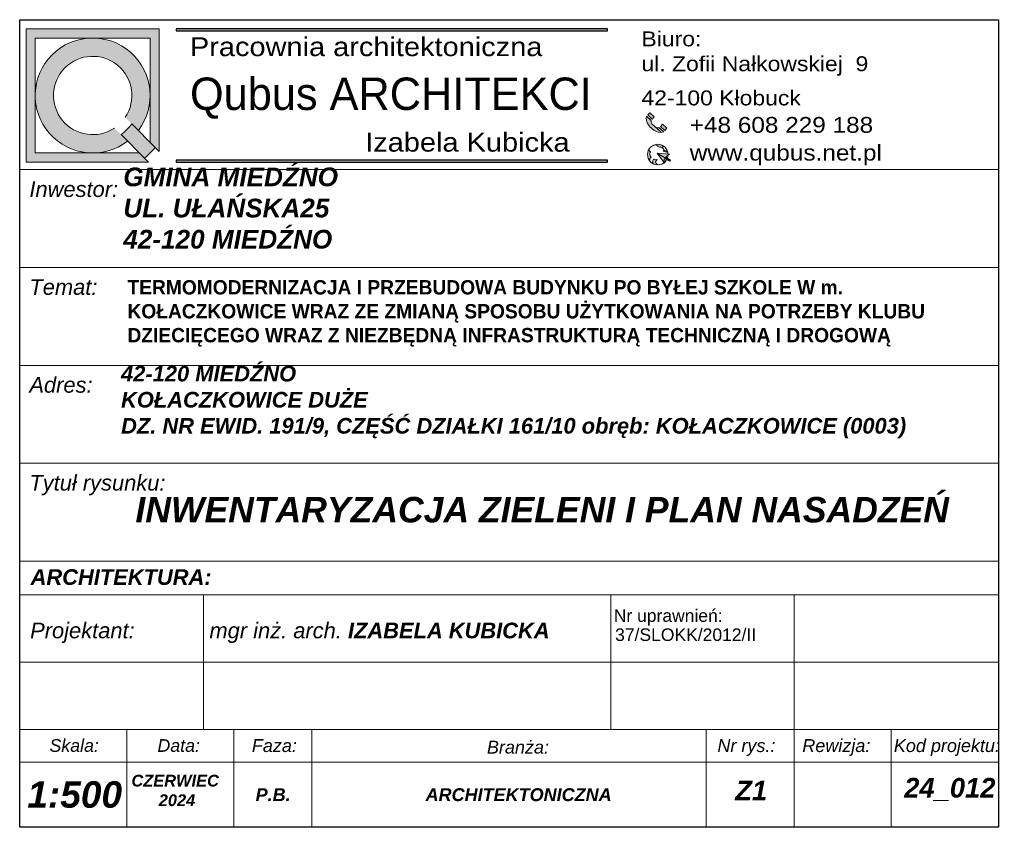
# Model space of a CAD drawing. Extents: x 40810 to 6568062, y -66833 to 5647073.
# Tile 26 of 32: x 6567939 to 6567989, y 5646771 to 5646812. Entities that reach past the tile are written whole.
import ezdxf
from ezdxf.enums import TextEntityAlignment as Align

# ---------------------------------------------------------------- set-up
doc = ezdxf.new("R2010")
doc.units = 0
doc.header["$MEASUREMENT"] = 0
doc.linetypes.add('ArchiTECH.PC Solid Line Type', pattern=[0])
doc.layers.get('0').update_dxf_attribs({"linetype": 'CONTINUOUS'})
doc.layers.add('wymiarowanie', color=176, linetype='CONTINUOUS', lineweight=9)
doc.styles.add('ArchiTECHStyle1', font='arial.ttf', dxfattribs={"height": 0.16})
doc.styles.add('Roman', font='SIMPLEX')
doc.styles.get("Standard").update_dxf_attribs({"font": 'GOTHIC.TTF'})

msp = doc.modelspace()

# ---------------------------------------------------------------- hatches: boundary and pattern name
for points in [[(6567946.654, 5646811.336), (6567946.654, 5646811.233), (6567968.685, 5646811.233), (6567968.685, 5646811.336)], [(6567946.654, 5646804.633), (6567946.654, 5646804.53), (6567968.685, 5646804.53), (6567968.685, 5646804.633)]]:
    msp.add_hatch(color=256).paths.add_polyline_path(points)
at = {"layer": 'wymiarowanie'}
h = msp.add_hatch(color=7, dxfattribs=at)
h.paths.add_polyline_path([(6567938.986, 5646811.336), (6567945.792, 5646811.336), (6567945.792, 5646805.077), (6567945.586, 5646805.284), (6567945.325, 5646805.545), (6567945.325, 5646807.933), (6567945.325, 5646810.869), (6567942.389, 5646810.869), (6567939.453, 5646810.869), (6567939.453, 5646807.933), (6567939.453, 5646804.997), (6567942.389, 5646804.997), (6567944.777, 5646804.997), (6567945.038, 5646804.736), (6567945.244, 5646804.53), (6567938.986, 5646804.53)])
h.paths.add_polyline_path([(6567939.453, 5646807.933, -0.414214), (6567942.389, 5646810.869, -0.414214), (6567945.325, 5646807.933, -0.164764), (6567944.72, 5646806.149), (6567944.386, 5646806.483), (6567944.051, 5646806.818, 10.245542), (6567943.504, 5646806.271), (6567943.839, 5646805.935), (6567944.173, 5646805.602, -0.164764), (6567942.389, 5646804.997, -0.414214)])
h = msp.add_hatch(color=7, dxfattribs=at)
h.paths.add_polyline_path([(6567971.058, 5646806.4), (6567970.955, 5646806.493, -0.225702), (6567970.929, 5646806.648), (6567970.684, 5646806.869, 0.192399), (6567970.738, 5646806.503, 0.072563), (6567970.934, 5646806.262)])
h.paths.add_polyline_path([(6567970.745, 5646806.937), (6567970.973, 5646806.732), (6567971.074, 5646806.844), (6567970.846, 5646807.049)])
for color, points in [(1, [(6567943.839, 5646805.935, 0.078874), (6567944.386, 5646806.483), (6567944.72, 5646806.149), (6567945.325, 5646805.545), (6567945.586, 5646805.284, -0.046709), (6567945.038, 5646804.736), (6567944.777, 5646804.997), (6567944.173, 5646805.602)]), (7, [(6567971.577, 5646804.497, 0.011425), (6567971.595, 5646804.512), (6567971.596, 5646804.47)]), (7, [(6567971.783, 5646804.94), (6567971.861, 5646804.933), (6567971.783, 5646804.889, 0.012234), (6567971.783, 5646804.914, 0.012394)])]:
    msp.add_hatch(color=color, dxfattribs=at).paths.add_polyline_path(points)
h = msp.add_hatch(color=7, dxfattribs=at)
h.paths.add_polyline_path([(6567971.058, 5646806.4), (6567971.161, 5646806.307, 0.225702), (6567971.319, 5646806.297), (6567971.564, 5646806.076, -0.192399), (6567971.194, 5646806.092, -0.072563), (6567970.934, 5646806.262)])
h.paths.add_polyline_path([(6567971.625, 5646806.144), (6567971.397, 5646806.35), (6567971.498, 5646806.462), (6567971.726, 5646806.256)])
h = msp.add_hatch(color=7, dxfattribs=at)
h.paths.add_polyline_path([(6567971.225, 5646804.989), (6567971.736, 5646804.697, -0.017213), (6567971.72, 5646804.665), (6567971.67, 5646804.694, 0.008189), (6567971.668, 5646804.695, 0.53975), (6567971.594, 5646804.655), (6567971.595, 5646804.512, -0.011425), (6567971.577, 5646804.497)])
h.paths.add_polyline_path([(6567971.225, 5646804.989), (6567971.783, 5646804.94, -0.012394), (6567971.783, 5646804.914, -0.012234), (6567971.783, 5646804.889), (6567971.7, 5646804.841, 0.53975), (6567971.704, 5646804.757, 0.008189), (6567971.705, 5646804.756), (6567971.75, 5646804.731, -0.017324), (6567971.736, 5646804.697)])
h.paths.add_polyline_path([(6567970.828, 5646805.215, 0.420099), (6567970.853, 5646805.09, -0.536996), (6567970.876, 5646805.02, 0.201629), (6567970.854, 5646804.889, 0.107022), (6567970.912, 5646804.806, 0), (6567970.912, 5646804.806, -0.436557), (6567970.912, 5646804.763, 0.147081), (6567970.861, 5646804.719, 0.207035), (6567970.855, 5646804.656, -0.421728), (6567970.833, 5646804.606, -0.319958)])
h.paths.add_polyline_path([(6567970.926, 5646804.507, 0.496102), (6567971.014, 5646804.559, -0.192582), (6567971.036, 5646804.673, -0.36114), (6567971.11, 5646804.671, 0.367411), (6567971.192, 5646804.658, -1.020857), (6567971.219, 5646804.644, -0.11859), (6567971.159, 5646804.576, 0.324733), (6567971.154, 5646804.495, 0.305926), (6567971.304, 5646804.391, -0.195201)])
h.paths.add_polyline_path([(6567971.104, 5646805.417, -0.234986), (6567971.566, 5646805.34, 0.527816), (6567971.501, 5646805.255, 0.127269), (6567971.422, 5646805.288, -0.120709), (6567971.238, 5646805.353, 0.09778)])
h.paths.add_polyline_path([(6567971.534, 5646805.097, 0.337925), (6567971.564, 5646805.162, 0.273312), (6567971.753, 5646805.089, -0.023505), (6567971.768, 5646805.042, -0.126715)])
h.paths.add_polyline_path([(6567971.736, 5646804.697, 0.017324), (6567971.75, 5646804.731), (6567971.918, 5646804.635), (6567971.9, 5646804.603)])
h.paths.add_polyline_path([(6567971.736, 5646804.697), (6567971.9, 5646804.603), (6567971.882, 5646804.572), (6567971.72, 5646804.665, 0.017213)])

# ---------------------------------------------------------------- linework, layer by layer
at = {"color": 7}
for p, q in [((6567945.586, 5646805.284), (6567945.792, 5646805.077)), ((6567945.038, 5646804.736), (6567945.244, 5646804.53))]:
    msp.add_line(p, q, dxfattribs=at)
for points in [[(6567946.654, 5646811.336), (6567946.654, 5646811.233), (6567968.685, 5646811.233), (6567968.685, 5646811.336)], [(6567946.654, 5646804.633), (6567946.654, 5646804.53), (6567968.685, 5646804.53), (6567968.685, 5646804.633)]]:
    msp.add_lwpolyline(points, close=True)
at = {"layer": 'wymiarowanie', "color": 0, "linetype": 'ArchiTECH.PC Solid Line Type', "lineweight": 9}
for p, q in [((6567938.659, 5646784.145), (6567938.659, 5646809.145)), ((6567938.659, 5646804.145), (6567988.659, 5646804.145)), ((6567938.659, 5646799.145), (6567988.659, 5646799.145)), ((6567938.659, 5646794.145), (6567988.659, 5646794.145)), ((6567938.659, 5646789.145), (6567988.659, 5646789.145)), ((6567938.659, 5646777.425), (6567938.659, 5646784.145)), ((6567938.659, 5646784.145), (6567988.659, 5646784.145)), ((6567938.659, 5646782.425), (6567988.659, 5646782.425)), ((6567948.057, 5646782.425), (6567948.057, 5646775.543)), ((6567968.855, 5646782.425), (6567968.855, 5646775.543)), ((6567978.222, 5646782.425), (6567978.222, 5646775.543)), ((6567938.659, 5646778.984), (6567988.659, 5646778.984)), ((6567938.659, 5646775.543), (6567988.659, 5646775.543)), ((6567938.659, 5646775.543), (6567988.659, 5646775.543)), ((6567938.659, 5646775.543), (6567988.659, 5646775.543)), ((6567938.659, 5646775.543), (6567988.659, 5646775.543)), ((6567938.659, 5646775.543), (6567988.659, 5646775.543)), ((6567938.659, 5646775.543), (6567988.659, 5646775.543)), ((6567944.128, 5646775.543), (6567944.128, 5646770.543)), ((6567949.597, 5646775.543), (6567949.597, 5646770.543)), ((6567953.578, 5646775.543), (6567953.578, 5646770.543)), ((6567973.74, 5646775.543), (6567973.74, 5646770.543)), ((6567978.222, 5646775.543), (6567978.222, 5646770.543)), ((6567983.19, 5646775.543), (6567983.19, 5646770.543)), ((6567938.659, 5646773.877), (6567988.659, 5646773.877)), ((6567938.659, 5646770.543), (6567988.659, 5646770.543))]:
    msp.add_line(p, q, dxfattribs=at)
at = {"layer": 'wymiarowanie', "color": 7}
for p, q in [((6567970.846, 5646807.049), (6567970.745, 5646806.937)), ((6567970.846, 5646807.049), (6567971.074, 5646806.844)), ((6567970.684, 5646806.869), (6567970.929, 5646806.648)), ((6567970.745, 5646806.937), (6567970.973, 5646806.732)), ((6567970.955, 5646806.493), (6567971.396, 5646806.096)), ((6567970.973, 5646806.732), (6567971.074, 5646806.844)), ((6567971.564, 5646806.076), (6567971.319, 5646806.297)), ((6567971.397, 5646806.35), (6567971.498, 5646806.462)), ((6567971.625, 5646806.144), (6567971.397, 5646806.35)), ((6567971.726, 5646806.256), (6567971.498, 5646806.462)), ((6567971.726, 5646806.256), (6567971.625, 5646806.144)), ((6567971.861, 5646804.933), (6567971.225, 5646804.989)), ((6567971.225, 5646804.989), (6567971.9, 5646804.603)), ((6567971.596, 5646804.47), (6567971.225, 5646804.989)), ((6567971.594, 5646804.655), (6567971.596, 5646804.47)), ((6567971.668, 5646804.695), (6567971.882, 5646804.572)), ((6567971.7, 5646804.841), (6567971.861, 5646804.933)), ((6567971.704, 5646804.757), (6567971.918, 5646804.635)), ((6567971.9, 5646804.603), (6567971.882, 5646804.572)), ((6567971.9, 5646804.603), (6567971.918, 5646804.635))]:
    msp.add_line(p, q, dxfattribs=at)
at = {"layer": 'wymiarowanie', "color": 1}
for p, q in [((6567945.586, 5646805.284), (6567944.386, 5646806.483)), ((6567945.038, 5646804.736), (6567943.839, 5646805.935))]:
    msp.add_line(p, q, dxfattribs=at)
at = {"layer": 'wymiarowanie', "color": 0, "lineweight": 30}
msp.add_lwpolyline([(6567938.659, 5646811.806), (6567988.659, 5646811.806), (6567988.659, 5646770.543), (6567938.659, 5646770.543)], close=True, dxfattribs=at)
at = {"layer": 'wymiarowanie', "color": 7}
for points in [[(6567945.792, 5646805.077), (6567945.792, 5646811.336), (6567938.986, 5646811.336), (6567938.986, 5646804.53), (6567945.244, 5646804.53)], [(6567945.325, 5646805.545), (6567945.325, 5646810.869), (6567939.453, 5646810.869), (6567939.453, 5646804.997), (6567944.777, 5646804.997)]]:
    msp.add_lwpolyline(points, dxfattribs=at)
at = {"layer": 'wymiarowanie', "color": 7, "lineweight": 13}
msp.add_circle((6567971.258, 5646804.914), 0.525, dxfattribs=at)
at = {"layer": 'wymiarowanie', "color": 7}
for centre, radius, start, end in [((6567942.389, 5646807.933), 2.936, 322.5751, 307.4249), ((6567942.389, 5646807.933), 2.002, 326.1492, 303.8508), ((6567971.168, 5646806.754), 0.498, 166.6796, 210.242), ((6567971.663, 5646807.053), 1.076, 210.7304, 227.3316), ((6567971.105, 5646806.599), 0.184, 164.3158, 215.1904), ((6567971.645, 5646807.07), 1.076, 228.6417, 245.2429), ((6567971.251, 5646806.468), 0.184, 240.7829, 291.6575), ((6567971.399, 5646806.546), 0.498, 245.7313, 289.2937), ((6567942.389, 5646807.933), 4.152, 309.6514, 320.3486), ((6567970.902, 5646805.165), 0.0895, 145.8165, 236.9654), ((6567971.02, 5646804.928), 0.171, 147.7301, 193.3287), ((6567970.841, 5646805.047), 0.0443, 321.3211, 74.2635), ((6567971.012, 5646805.046), 0.382, 53.6352, 75.9737), ((6567971.464, 5646805.695), 0.41, 236.5065, 264.0378), ((6567971.398, 5646805.118), 0.172, 14.926, 81.8671), ((6567971.563, 5646805.275), 0.0649, 87.2991, 197.6633), ((6567971.506, 5646805.149), 0.0589, 297.9169, 12.6024), ((6567971.757, 5646805.524), 0.482, 242.39, 271.2769), ((6567971.72, 5646805.286), 0.2, 218.5543, 279.6995), ((6567970.82, 5646804.641), 0.0379, 291.2453, 22.7114), ((6567970.932, 5646804.68), 0.0809, 150.948, 197.7359), ((6567971.075, 5646804.981), 0.239, 202.6198, 227.0545), ((6567970.958, 5646804.656), 0.116, 113.5216, 146.9902), ((6567970.892, 5646804.784), 0.0293, 313.1043, 47.4402), ((6567970.951, 5646804.566), 0.0638, 247.5536, 353.098), ((6567971.168, 5646804.588), 0.157, 147.1868, 190.7896), ((6567971.072, 5646804.628), 0.0575, 48.6888, 128.1155), ((6567971.158, 5646804.713), 0.0646, 221.0799, 301.7755), ((6567971.212, 5646804.532), 0.069, 140.1137, 212.075), ((6567971.306, 5646804.554), 0.163, 201.1956, 269.2365), ((6567971.047, 5646804.734), 0.193, 305.313, 332.3654), ((6567971.206, 5646804.652), 0.015, 330.5459, 152.9112), ((6567971.644, 5646804.65), 0.0503, 59.2997, 174.6082), ((6567971.73, 5646804.8), 0.0503, 125.8679, 241.1765)]:
    msp.add_arc(centre, radius, start, end, dxfattribs=at)
at = {"layer": 'wymiarowanie', "color": 1}
msp.add_arc((6567942.389, 5646807.933), 2.469, 305.9804, 324.0196, dxfattribs=at)

# ---------------------------------------------------------------- texts
at = {"attachment_point": 1}
for s, insert, char_height, width in [('{\\fCentury Gothic|b0|i0|c238|p34;\\W1.15;\\T1;Biuro:\\Pul. Zofii Nałkowskiej  9}', (6567970.425, 5646811.207), 0.76196, 29.66769), ('{\\fCentury Gothic|b0|i0|c238|p34;\\W1.15;Pracownia architektoniczna}', (6567947.356, 5646810.907), 0.96206, 21.73406), ('\\pt6;{\\fCentury Gothic|b0|i0|c238|p34;\\W1.15000x;42-100 Kłobuck}', (6567970.425, 5646808.19), 0.76196, 29.66769), ('{\\fCentury Gothic|b0|i0|c238|p34;\\W1.15;+48 608 229 188}', (6567972.892, 5646806.835), 0.80883, 31.49282), ('{\\fCentury Gothic|b0|i0|c238|p34;\\W1.15;Izabela Kubicka}', (6567956.31, 5646806.027), 0.96206, 21.73406), ('{\\fCentury Gothic|b0|i0|c238|p34;\\W1.15;www.qubus.net.pl}', (6567972.892, 5646805.417), 0.80883, 31.49282)]:
    msp.add_mtext(s, dxfattribs=dict(at, insert=insert, char_height=char_height, width=width))
at = {"insert": (6567944.165, 5646798.5), "char_height": 0.733333, "width": 44.49427, "attachment_point": 1, "style": 'Roman'}
msp.add_mtext('{\\fCentury Gothic|b1|i0|c238|p34;TERMOMODERNIZACJA I PRZEBUDOWA BUDYNKU PO BYŁEJ SZKOLE W m. KOŁACZKOWICE WRAZ ZE ZMIANĄ SPOSOBU UŻYTKOWANIA NA POTRZEBY KLUBU DZIECIĘCEGO WRAZ Z NIEZBĘDNĄ INFRASTRUKTURĄ TECHNICZNĄ I DROGOWĄ}', dxfattribs=at)
at = {"layer": 'wymiarowanie', "color": 0, "style": 'ArchiTECHStyle1'}
for s, p in [('Nr uprawnień:', (6567969.01, 5646780.848)), ('37/SLOKK/2012/II', (6567969.079, 5646779.872))]:
    msp.add_text(s, height=0.64, dxfattribs=at).set_placement(p, align=Align.BOTTOM_LEFT)
at = {"layer": 'wymiarowanie', "color": 7, "insert": (6567947.36, 5646808.849), "char_height": 1.65424, "width": 25.07895, "attachment_point": 1}
msp.add_mtext('{\\fCentury Gothic|b0|i0|c238|p34;Qubus ARCHITEKCI}', dxfattribs=at)
at = {"layer": 'wymiarowanie', "color": 1, "ltscale": 0.45, "attachment_point": 1}
for s, insert, char_height, width in [('{\\fArial|b1|i1|c238|p34;\\C7;GMINA MIEDŹNO\\PUL. UŁAŃSKA25\\P42-120 MIEDŹNO}', (6567943.953, 5646804.251), 0.9551, 54.28998), ('{\\fArial|b1|i1|c238|p34;\\C7;42-120 MIEDŹNO\\PKOŁACZKOWICE DUŻE\\P\\A1;DZ. NR EWID. 191/9, CZĘŚĆ DZIAŁKI 161/10 obręb: KOŁACZKOWICE (0003)}', (6567943.839, 5646794.124), 0.8, 44.82014)]:
    msp.add_mtext(s, dxfattribs=dict(at, insert=insert, char_height=char_height, width=width))
at = {"layer": 'wymiarowanie', "color": 0, "ltscale": 0.45, "attachment_point": 1}
for s, insert, char_height, width in [('{\\fArial CE|b0|i1|c238|p34;Inwestor:}', (6567939.155, 5646803.548), 0.79972, 50.79365), ('{\\fArial CE|b0|i1|c238|p34;Temat:}', (6567939.155, 5646798.548), 0.79972, 50.79365), ('{\\fArial CE|b0|i1|c238|p34;Adres:}', (6567939.155, 5646793.548), 0.79972, 50.79365), ('{\\fArial CE|b0|i1|c238|p34;Tytuł rysunku:}', (6567939.155, 5646788.548), 0.79972, 50.79365), ('{\\fArial|b1|i1|c238|p34;INWENTARYZACJA ZIELENI I PLAN NASADZEŃ}', (6567944.571, 5646787.421), 1.3, 50.79365), ('{\\fArial|b1|i1|c238|p34;ARCHITEKTURA:}', (6567939.217, 5646783.731), 0.79972, 50.79365), ('{\\fArial CE|b0|i1|c238|p34;Projektant:}', (6567939.194, 5646781), 0.79972, 50.79365), ('{\\fArial CE|b0|i1|c238|p34;mgr inż. arch. \\fArial CE|b1|i1|c238|p34;IZABELA KUBICKA}', (6567948.354, 5646781), 0.79972, 50.79365), ('{\\fArial CE|b0|i1|c238|p34;Skala:}', (6567940.181, 5646775.048), 0.65, 50.79365), ('{\\fArial CE|b0|i1|c238|p34;Data:}', (6567945.698, 5646775.048), 0.65, 50.79365), ('{\\fArial CE|b0|i1|c238|p34;Faza:}', (6567950.52, 5646775.048), 0.65862, 50.79365), ('{\\fArial CE|b0|i1|c238|p34;Branża:}', (6567962.531, 5646774.968), 0.65862, 50.79365), ('{\\fArial CE|b0|i1|c238|p34;Nr rys.:}', (6567974.306, 5646775.048), 0.65862, 50.79365), ('{\\fArial CE|b0|i1|c238|p34;Rewizja:}', (6567978.644, 5646775.048), 0.65862, 50.79365), ('{\\fArial CE|b0|i1|c238|p34;Kod projektu:}', (6567983.321, 5646775.048), 0.65862, 50.79365), ('{\\fArial|b1|i1|c238|p34;1:500}', (6567939.049, 5646772.898), 1.3545, 40.63492), ('\\pxt27.778333;{\\fArial|b1|i1|c238|p34;   CZERWIEC\\P         2024}', (6567943.668, 5646773.227), 0.6, 50.79365), ('{\\fArial|b1|i1|c238|p34;Z1}', (6567975.217, 5646772.922), 1, 50.79365), ('{\\fArial|b1|i1|c238|p34;24_012}', (6567983.851, 5646773.063), 1, 50.79365), ('{\\fArial CE|b1|i1|c238|p34;P.B.}', (6567950.713, 5646772.54), 0.65862, 50.79365), ('{\\fArial CE|b1|i1|c238|p34;ARCHITEKTONICZNA}', (6567959.396, 5646772.54), 0.65862, 50.79365)]:
    msp.add_mtext(s, dxfattribs=dict(at, insert=insert, char_height=char_height, width=width))

doc.saveas('drawing.dxf')
